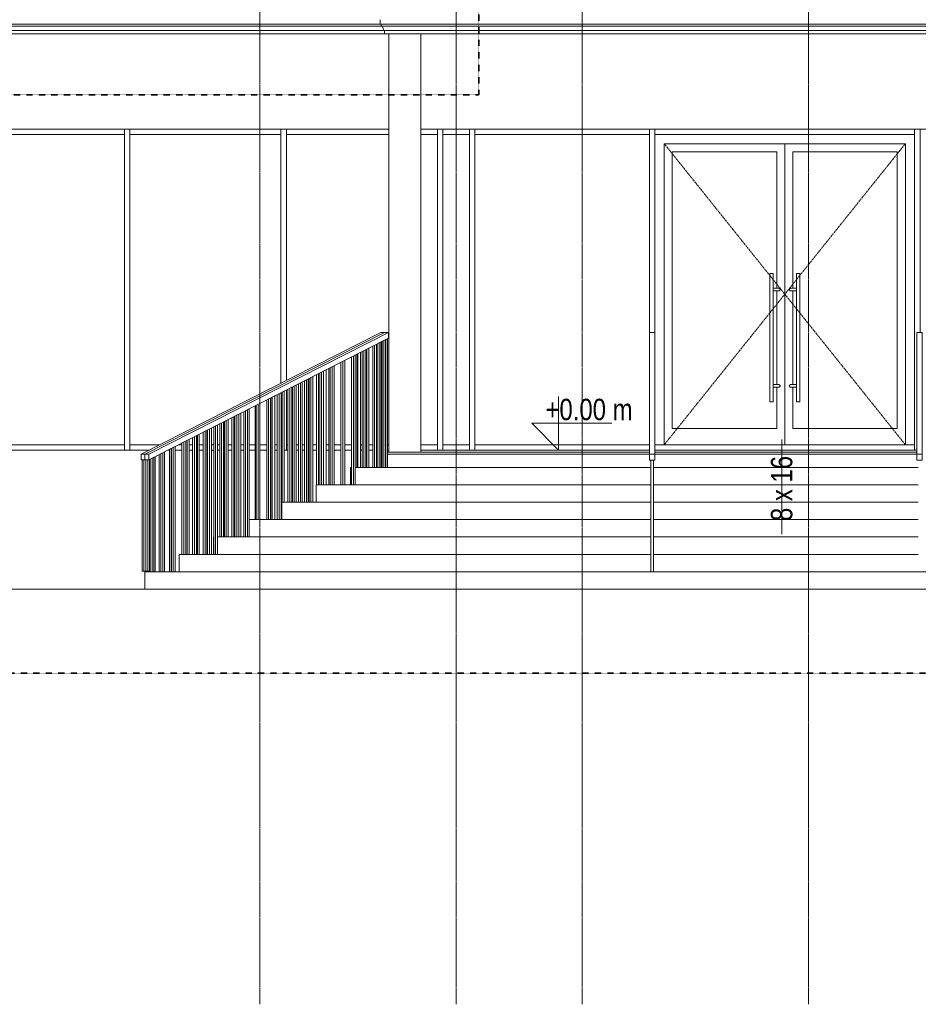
# Model space of a CAD drawing. Header units: millimetres. Extents: x -784 to 360321, y -10607 to 16514.
# Tile 20 of 95: x 112446 to 120843, y -5180 to 4022. Entities that reach past the tile are written whole.
import ezdxf

# ---------------------------------------------------------------- set-up
doc = ezdxf.new("R2010")
doc.units = ezdxf.units.MM
for name, pattern in [('__FK_przerywana', [3.2004, 1.6002, -1.6002]), ('Kreska', [6.35, 3.175, -3.175]), ('Linia siatki', [22.225, 12.7, -3.175, 3.175, -3.175])]:
    doc.linetypes.add(name, pattern=pattern)
for name, color, linetype, lineweight in [('A-DETL-THIN', 7, 'Continuous', 5), ('A-GENM', 7, 'Continuous', 5), ('A-GLAZ-CWMG', 7, 'Continuous', 5), ('C-TOPO', 7, 'Continuous', 5), ('G-ANNO-DIMS', 7, 'Continuous', 5), ('S-COLS-SYMB', 7, 'Continuous', 18), ('S-GRID', 7, 'Continuous', 5), ('S-STRS-IDEN', 7, 'Continuous', 5)]:
    doc.layers.add(name, color=color, linetype=linetype, lineweight=lineweight)
for name, color, linetype, lineweight, true_color in [('A-DOOR', 7, 'Continuous', 18, 0x7f7f7f), ('A-DOOR-HDLN', 7, 'Continuous', 18, 0x7f7f7f), ('A-FLOR', 7, 'Continuous', 18, 0x7f7f7f), ('A-FLOR-HRAL', 7, 'Continuous', 18, 0x7f7f7f), ('A-WALL', 7, 'Continuous', 18, 0x7f7f7f), ('S-STRS', 7, 'Continuous', 18, 0x7f7f7f)]:
    doc.layers.add(name, color=color, linetype=linetype, lineweight=lineweight, true_color=true_color)
doc.styles.add('Arial_2', font='arial.ttf', dxfattribs={"width": 0.8, "height": 200})

# ---------------------------------------------------------------- blocks, each defined once
blk = doc.blocks.new('ARC_DOOR_DOUBLE_CURTIN WALL - ARC_DOOR_DOUBLE_CURTIN WALL-1736114-Zachód')
at = {"layer": 'A-DOOR', "color": 7, "lineweight": 5}
for p, q in [((5464.4, 2863), (4338, 2863)), ((4338, 50), (4338, 2863)), ((4338, 2863), (4338, 50)), ((4338, 2863), (6590.8, 2863)), ((6590.8, 2863), (5464.4, 2863)), ((5464.4, 50), (5464.4, 2863)), ((5464.4, 2863), (5464.4, 50)), ((6590.8, 2863), (6590.8, 50)), ((6590.8, 50), (6590.8, 2863)), ((4413, 2788), (4413, 200)), ((4413, 2788), (5389.4, 2788)), ((5389.4, 1512.3), (5389.4, 2788)), ((5539.4, 2788), (5539.4, 1512.3)), ((5539.4, 2788), (6515.8, 2788)), ((6515.8, 200), (6515.8, 2788)), ((5324.4, 1650), (5324.4, 450)), ((5356.4, 1650), (5324.4, 1650)), ((5356.4, 1505.3), (5356.4, 1650)), ((5572.4, 1650), (5572.4, 1505.3)), ((5604.4, 1650), (5572.4, 1650)), ((5604.4, 450), (5604.4, 1650)), ((5404.4, 1512.5), (5351.7, 1512.5)), ((5351.7, 1487.5), (5404.4, 1487.5)), ((5356.4, 605.3), (5356.4, 1494.7)), ((5389.4, 612.3), (5389.4, 1487.7)), ((5577.1, 1512.5), (5524.4, 1512.5)), ((5524.4, 1487.5), (5577.1, 1487.5)), ((5539.4, 1487.7), (5539.4, 612.3)), ((5572.4, 1494.7), (5572.4, 605.3)), ((5404.4, 612.5), (5351.7, 612.5)), ((5351.7, 587.5), (5404.4, 587.5)), ((5356.4, 450), (5356.4, 594.7)), ((5389.4, 200), (5389.4, 587.7)), ((5577.1, 612.5), (5524.4, 612.5)), ((5524.4, 587.5), (5577.1, 587.5)), ((5539.4, 587.7), (5539.4, 200)), ((5572.4, 594.7), (5572.4, 450)), ((5324.4, 450), (5356.4, 450)), ((5572.4, 450), (5604.4, 450)), ((4413, 200), (5389.4, 200)), ((5539.4, 200), (6515.8, 200))]:
    blk.add_line(p, q, dxfattribs=at)
at = {"layer": 'A-DOOR', "color": 7, "lineweight": 5, "flags": 128}
for points in [[(5422.1, 1500), (5421.7, 1502.6), (5420.6, 1505.1), (5418.7, 1507.3), (5416.2, 1509.3), (5413.2, 1510.8), (5409.9, 1511.9), (5406.3, 1512.4), (5402.6, 1512.4)], [(5402.6, 1487.6), (5406.3, 1487.6), (5409.9, 1488.1), (5413.2, 1489.2), (5416.2, 1490.7), (5418.7, 1492.7), (5420.6, 1494.9), (5421.7, 1497.4), (5422.1, 1500)], [(5526.3, 1512.4), (5522.6, 1512.4), (5518.9, 1511.9), (5515.6, 1510.8), (5512.6, 1509.3), (5510.1, 1507.3), (5508.3, 1505.1), (5507.1, 1502.6), (5506.7, 1500)], [(5506.7, 1500), (5507.1, 1497.4), (5508.3, 1494.9), (5510.1, 1492.7), (5512.6, 1490.7), (5515.6, 1489.2), (5518.9, 1488.1), (5522.6, 1487.6), (5526.3, 1487.6)], [(5422.1, 600), (5421.7, 602.6), (5420.6, 605.1), (5418.7, 607.3), (5416.2, 609.3), (5413.2, 610.8), (5409.9, 611.9), (5406.3, 612.4), (5402.6, 612.4)], [(5402.6, 587.6), (5406.3, 587.6), (5409.9, 588.1), (5413.2, 589.2), (5416.2, 590.7), (5418.7, 592.7), (5420.6, 594.9), (5421.7, 597.4), (5422.1, 600)], [(5526.3, 612.4), (5522.6, 612.4), (5518.9, 611.9), (5515.6, 610.8), (5512.6, 609.3), (5510.1, 607.3), (5508.3, 605.1), (5507.1, 602.6), (5506.7, 600)], [(5506.7, 600), (5507.1, 597.4), (5508.3, 594.9), (5510.1, 592.7), (5512.6, 590.7), (5515.6, 589.2), (5518.9, 588.1), (5522.6, 587.6), (5526.3, 587.6)]]:
    blk.add_lwpolyline(points, dxfattribs=at)
at = {"layer": 'A-DOOR', "color": 7, "lineweight": 5}
for points in [[(5356.4, 1505.3), (5356.4, 1504.5), (5356.4, 1502.8), (5356.3, 1501), (5356.3, 1500)], [(5356.3, 1500), (5356.3, 1499), (5356.4, 1497.2), (5356.4, 1495.5), (5356.4, 1494.7)], [(5572.5, 1500), (5572.5, 1501), (5572.5, 1502.8), (5572.4, 1504.5), (5572.4, 1505.3)], [(5572.4, 1494.7), (5572.4, 1495.5), (5572.5, 1497.2), (5572.5, 1499), (5572.5, 1500)], [(5356.4, 605.3), (5356.4, 604.5), (5356.4, 602.8), (5356.3, 601), (5356.3, 600)], [(5356.3, 600), (5356.3, 599), (5356.4, 597.2), (5356.4, 595.5), (5356.4, 594.7)], [(5572.5, 600), (5572.5, 601), (5572.5, 602.8), (5572.4, 604.5), (5572.4, 605.3)], [(5572.4, 594.7), (5572.4, 595.5), (5572.5, 597.2), (5572.5, 599), (5572.5, 600)]]:
    blk.add_open_spline(points, degree=3, dxfattribs=at)
at = {"layer": 'A-DOOR-HDLN', "color": 7, "linetype": 'Kreska', "lineweight": 5}
for p, q in [((4338, 2863), (5464.4, 1456.5)), ((6590.8, 2863), (5464.4, 1456.5)), ((5464.4, 1456.5), (4338, 50)), ((5464.4, 1456.5), (6590.8, 50))]:
    blk.add_line(p, q, dxfattribs=at)
blk = doc.blocks.new('Prostokątny szpros - 50 x 150mm-1736108-Zachód')
at = {"layer": 'A-GLAZ-CWMG'}
for p, q in [((-6691.1, 3000), (-6691.1, 0)), ((-6641.1, 0), (-6641.1, 3000))]:
    blk.add_line(p, q, dxfattribs=at)
blk = doc.blocks.new('Prostokątny szpros - 50 x 150mm-V86-Zachód')
at = {"layer": 'A-GLAZ-CWMG'}
for p, q in [((756.4, 3000), (756.4, 626.5)), ((806.4, 651.9), (806.4, 3000)), ((806.4, 0), (806.4, 562.6))]:
    blk.add_line(p, q, dxfattribs=at)
blk = doc.blocks.new('Prostokątny szpros - 50 x 150mm-V87-Zachód')
at = {"layer": 'A-GLAZ-CWMG'}
for p, q in [((4201, 3000), (4201, 1100)), ((4251, 0), (4251, 3000))]:
    blk.add_line(p, q, dxfattribs=at)
blk = doc.blocks.new('Prostokątny szpros - 50 x 150mm-V88-Zachód')
at = {"layer": 'A-GLAZ-CWMG'}
for p, q in [((6677.8, 3000), (6677.8, 0)), ((6727.8, 1100), (6727.8, 3000))]:
    blk.add_line(p, q, dxfattribs=at)
blk = doc.blocks.new('Prostokątny szpros - 50 x 150mm-1766945-Zachód')
at = {"layer": 'A-GLAZ-CWMG'}
for p, q in [((-2115.6, 0), (-2115.6, 50)), ((-704.6, 50), (-2115.6, 50)), ((-704.6, 50), (-704.6, 0))]:
    blk.add_line(p, q, dxfattribs=at)
blk = doc.blocks.new('Prostokątny szpros - 50 x 150mm-V94-Zachód')
at = {"layer": 'A-GLAZ-CWMG'}
for p, q in [((-654.6, 0), (-654.6, 50)), ((-378.9, 50), (-654.6, 50)), ((-168.8, 50), (-203, 50)), ((-69.8, 50), (-100.2, 50)), ((29.2, 50), (-6.8, 50)), ((71, 50), (64.5, 50)), ((128.2, 50), (106.4, 50)), ((184.2, 50), (163.5, 50)), ((227.2, 50), (219.8, 50)), ((297.3, 50), (262.5, 50)), ((410.4, 50), (379.8, 50)), ((514.8, 50), (460.5, 50)), ((623.1, 50), (559.5, 50)), ((674.8, 50), (672.1, 50)), ((722.1, 50), (699.8, 50))]:
    blk.add_line(p, q, dxfattribs=at)
blk = doc.blocks.new('Prostokątny szpros - 50 x 150mm-V95-Zachód')
at = {"layer": 'A-GLAZ-CWMG'}
for p, q in [((806.4, 0), (806.4, 50)), ((821.1, 50), (806.4, 50)), ((863, 50), (859.8, 50)), ((920.1, 50), (898.3, 50)), ((976.1, 50), (955.5, 50)), ((1089.3, 50), (1054.5, 50)), ((1154.8, 50), (1153.5, 50)), ((1202.4, 50), (1179.8, 50)), ((1314.8, 50), (1252.5, 50)), ((1415.1, 50), (1351.5, 50)), ((1474.8, 50), (1464, 50)), ((1514.1, 50), (1499.8, 50)), ((1613.1, 50), (1577.2, 50)), ((1764.4, 50), (1751.2, 50)), ((2217.4, 50), (2064.4, 50)), ((2217.4, 50), (2217.4, 0))]:
    blk.add_line(p, q, dxfattribs=at)
blk = doc.blocks.new('Prostokątny szpros - 50 x 150mm-1706415-Zachód')
at = {"layer": 'A-GLAZ-CWMG'}
for p, q in [((4251, 0), (4251, 50)), ((6677.8, 50), (4251, 50)), ((6677.8, 50), (6677.8, 0))]:
    blk.add_line(p, q, dxfattribs=at)
blk = doc.blocks.new('Prostokątny szpros - 50 x 150mm-1769999-Zachód')
at = {"layer": 'A-GLAZ-CWMG'}
for p in [(2567.4, 0), (4199.4, 50)]:
    blk.add_line(p, (2567.4, 50), dxfattribs=at)
blk = doc.blocks.new('Prostokątny szpros - 50 x 150mm-1766947-Zachód')
at = {"layer": 'A-GLAZ-CWMG'}
for p, q in [((-3576.6, 2950), (-3576.6, 3000)), ((-3576.6, 2950), (-2165.6, 2950)), ((-2165.6, 3000), (-2165.6, 2950))]:
    blk.add_line(p, q, dxfattribs=at)
blk = doc.blocks.new('Prostokątny szpros - 50 x 150mm-1770000-Zachód')
at = {"layer": 'A-GLAZ-CWMG'}
for p, q in [((2567.4, 2950), (2567.4, 3000)), ((2567.4, 2950), (4201, 2950)), ((4201, 3000), (4201, 2950))]:
    blk.add_line(p, q, dxfattribs=at)
blk = doc.blocks.new('Prostokątny szpros - 50 x 150mm-1765293-Zachód')
at = {"layer": 'A-GLAZ-CWMG'}
for p, q in [((2267.4, 2950), (2267.4, 3000)), ((2267.4, 2950), (2517.4, 2950)), ((2517.4, 3000), (2517.4, 2950))]:
    blk.add_line(p, q, dxfattribs=at)
blk = doc.blocks.new('Prostokątny szpros - 50 x 150mm-1706416-Zachód')
at = {"layer": 'A-GLAZ-CWMG'}
for p, q in [((4251, 2950), (4251, 3000)), ((4251, 2950), (6677.8, 2950)), ((6677.8, 3000), (6677.8, 2950))]:
    blk.add_line(p, q, dxfattribs=at)
blk = doc.blocks.new('Poręcz - 25mm-1636392-Zachód')
at = {"layer": 'A-FLOR-HRAL', "color": 7, "lineweight": 5}
for p, q in [((1654.9, 993.5), (1654.9, -162.5)), ((1672.6, -162.5), (1672.6, 1002.5)), ((1690.3, -162.5), (1690.3, 1011.5))]:
    blk.add_line(p, q, dxfattribs=at)
blk = doc.blocks.new('Poręcz - 25mm-1636390-Zachód')
at = {"layer": 'A-FLOR-HRAL', "color": 7, "lineweight": 5}
for p, q in [((1559.5, -162.5), (1559.5, 945)), ((1577.2, -162.5), (1577.2, 954))]:
    blk.add_line(p, q, dxfattribs=at)
blk = doc.blocks.new('Poręcz - 25mm-1636388-Zachód')
at = {"layer": 'A-FLOR-HRAL', "color": 7, "lineweight": 5}
blk.add_line((1464, -162.5), (1464, 896.6), dxfattribs=at)
blk = doc.blocks.new('Poręcz - 25mm-1636386-Zachód')
at = {"layer": 'A-FLOR-HRAL', "color": 7, "lineweight": 5}
blk.add_line((1315.5, 821.1), (1315.5, -325), dxfattribs=at)
blk = doc.blocks.new('Poręcz - 25mm-1636384-Zachód')
at = {"layer": 'A-FLOR-HRAL', "color": 7, "lineweight": 5}
blk.add_line((1202.4, 763.7), (1202.4, -325), dxfattribs=at)
blk = doc.blocks.new('Poręcz - 25mm-1636382-Zachód')
at = {"layer": 'A-FLOR-HRAL', "color": 7, "lineweight": 5}
for p, q in [((1089.3, 706.2), (1089.3, -325)), ((1106.9, -325), (1106.9, 715.2))]:
    blk.add_line(p, q, dxfattribs=at)
blk = doc.blocks.new('Poręcz - 25mm-1636380-Zachód')
at = {"layer": 'A-FLOR-HRAL', "color": 7, "lineweight": 5}
for p, q in [((976.1, 648.8), (976.1, -487.5)), ((993.8, -487.5), (993.8, 657.8)), ((1011.5, -487.5), (1011.5, 666.7))]:
    blk.add_line(p, q, dxfattribs=at)
blk = doc.blocks.new('Poręcz - 25mm-1636378-Zachód')
at = {"layer": 'A-FLOR-HRAL', "color": 7, "lineweight": 5}
for p, q in [((863, 591.3), (863, -487.5)), ((880.7, -487.5), (880.7, 600.3)), ((898.3, -487.5), (898.3, 609.3))]:
    blk.add_line(p, q, dxfattribs=at)
blk = doc.blocks.new('Poręcz - 25mm-1636376-Zachód')
at = {"layer": 'A-FLOR-HRAL', "color": 7, "lineweight": 5}
for p, q in [((767.5, -487.5), (767.5, 542.9)), ((785.2, -487.5), (785.2, 551.8)), ((757.5, -487.5), (764.4, -487.5))]:
    blk.add_line(p, q, dxfattribs=at)
blk = doc.blocks.new('Poręcz - 25mm-1636374-Zachód')
at = {"layer": 'A-FLOR-HRAL', "color": 7, "lineweight": 5}
blk.add_line((672.1, -650), (672.1, 494.4), dxfattribs=at)
blk = doc.blocks.new('Poręcz - 25mm-1636372-Zachód')
at = {"layer": 'A-FLOR-HRAL', "color": 7, "lineweight": 5}
blk.add_line((523.6, 419), (523.6, -650), dxfattribs=at)
blk = doc.blocks.new('Poręcz - 25mm-1636370-Zachód')
at = {"layer": 'A-FLOR-HRAL', "color": 7, "lineweight": 5}
blk.add_line((410.4, 361.5), (410.4, -812.5), dxfattribs=at)
blk = doc.blocks.new('Poręcz - 25mm-1636368-Zachód')
at = {"layer": 'A-FLOR-HRAL', "color": 7, "lineweight": 5}
for p, q in [((297.3, 304.1), (297.3, -812.5)), ((315, -812.5), (315, 313))]:
    blk.add_line(p, q, dxfattribs=at)
blk = doc.blocks.new('Poręcz - 25mm-1636366-Zachód')
at = {"layer": 'A-FLOR-HRAL', "color": 7, "lineweight": 5}
for p, q in [((184.2, 246.6), (184.2, -812.5)), ((201.8, -812.5), (201.8, 255.6)), ((219.5, -812.5), (219.5, 264.6))]:
    blk.add_line(p, q, dxfattribs=at)
blk = doc.blocks.new('Poręcz - 25mm-1636364-Zachód')
at = {"layer": 'A-FLOR-HRAL', "color": 7, "lineweight": 5}
for p, q in [((71, 189.2), (71, -975)), ((88.7, -975), (88.7, 198.1)), ((106.4, -975), (106.4, 207.1))]:
    blk.add_line(p, q, dxfattribs=at)
blk = doc.blocks.new('Poręcz - 25mm-1636362-Zachód')
at = {"layer": 'A-FLOR-HRAL', "color": 7, "lineweight": 5}
for p, q in [((-24.4, -975), (-24.4, 140.7)), ((-6.8, -975), (-6.8, 149.7))]:
    blk.add_line(p, q, dxfattribs=at)
blk = doc.blocks.new('Poręcz - 25mm-1636360-Zachód')
at = {"layer": 'A-FLOR-HRAL', "color": 7, "lineweight": 5}
blk.add_line((-119.9, -975), (-119.9, 92.2), dxfattribs=at)
blk = doc.blocks.new('Poręcz - 25mm-1636358-Zachód')
at = {"layer": 'A-FLOR-HRAL', "color": 7, "lineweight": 5}
blk.add_line((-268.4, 16.8), (-268.4, -1137.5), dxfattribs=at)
blk = doc.blocks.new('Poręcz - 25mm-1636356-Zachód')
at = {"layer": 'A-FLOR-HRAL', "color": 7, "lineweight": 5}
blk.add_line((-381.5, -40.6), (-381.5, -1137.5), dxfattribs=at)
blk = doc.blocks.new('Poręcz - 25mm-1636354-Zachód')
at = {"layer": 'A-FLOR-HRAL', "color": 7, "lineweight": 5}
for p, q in [((-494.7, -1133), (-494.7, -1137.5)), ((-477, -1137.5), (-477, -1133))]:
    blk.add_line(p, q, dxfattribs=at)
blk = doc.blocks.new('Poręcz - 25mm-1636352-Zachód')
at = {"layer": 'A-FLOR-HRAL', "color": 7, "lineweight": 5}
blk.add_line((1697.6, -162.5), (1697.6, 1015.2), dxfattribs=at)
blk = doc.blocks.new('Poręcz - 25mm-1636350-Zachód')
at = {"layer": 'A-FLOR-HRAL', "color": 7, "lineweight": 5}
for p, q in [((-542.4, -90.6), (-542.4, -1133)), ((-524.7, -90.6), (-542.4, -90.6)), ((-524.7, -1133), (-524.7, -90.6)), ((-507, -1133), (-507, -90.6)), ((-542.4, -1133), (-524.7, -1133)), ((-524.7, -1133), (-507, -1133))]:
    blk.add_line(p, q, dxfattribs=at)
blk = doc.blocks.new('Poręcz - Poręcz-1636318-Zachód')
for name in ['Poręcz - 25mm-1636352-Zachód', 'Poręcz - 25mm-1636390-Zachód', 'Poręcz - 25mm-1636392-Zachód', 'Poręcz - 25mm-1636388-Zachód', 'Poręcz - 25mm-1636384-Zachód', 'Poręcz - 25mm-1636386-Zachód', 'Poręcz - 25mm-1636380-Zachód', 'Poręcz - 25mm-1636382-Zachód', 'Poręcz - 25mm-1636378-Zachód', 'Poręcz - 25mm-1636374-Zachód', 'Poręcz - 25mm-1636376-Zachód', 'Poręcz - 25mm-1636372-Zachód', 'Poręcz - 25mm-1636368-Zachód', 'Poręcz - 25mm-1636370-Zachód', 'Poręcz - 25mm-1636364-Zachód', 'Poręcz - 25mm-1636366-Zachód', 'Poręcz - 25mm-1636360-Zachód', 'Poręcz - 25mm-1636362-Zachód', 'Poręcz - 25mm-1636358-Zachód', 'Poręcz - 25mm-1636350-Zachód', 'Poręcz - 25mm-1636356-Zachód', 'Poręcz - 25mm-1636354-Zachód']:
    blk.add_blockref(name, (0, 0))
blk = doc.blocks.new('Poręcz - 25mm-1636640-Zachód')
at = {"layer": 'A-FLOR-HRAL', "color": 7, "lineweight": 5}
for p, q in [((1474.8, 902), (1474.8, -162.5)), ((1499.8, -162.5), (1499.8, 914.7))]:
    blk.add_line(p, q, dxfattribs=at)
blk = doc.blocks.new('Poręcz - 25mm-1636642-Zachód')
at = {"layer": 'A-FLOR-HRAL', "color": 7, "lineweight": 5}
blk.add_line((1314.8, 820.8), (1314.8, -325), dxfattribs=at)
blk = doc.blocks.new('Poręcz - 25mm-V104-Zachód')
at = {"layer": 'A-FLOR-HRAL', "color": 7, "lineweight": 5}
blk.add_line((859.8, -487.5), (859.8, 589.7), dxfattribs=at)
blk = doc.blocks.new('Poręcz - 25mm-V105-Zachód')
at = {"layer": 'A-FLOR-HRAL', "color": 7, "lineweight": 5}
for p, q in [((674.8, 495.8), (674.8, -650)), ((699.8, -650), (699.8, 508.5))]:
    blk.add_line(p, q, dxfattribs=at)
blk = doc.blocks.new('Poręcz - 25mm-V106-Zachód')
at = {"layer": 'A-FLOR-HRAL', "color": 7, "lineweight": 5}
blk.add_line((514.8, 414.5), (514.8, -650), dxfattribs=at)
blk = doc.blocks.new('Poręcz - 25mm-V107-Zachód')
at = {"layer": 'A-FLOR-HRAL', "color": 7, "lineweight": 5}
blk.add_line((379.8, -812.5), (379.8, 346), dxfattribs=at)
blk = doc.blocks.new('Poręcz - 25mm-1636636-Zachód')
at = {"layer": 'A-FLOR-HRAL', "color": 7, "lineweight": 5}
blk.add_line((-512.7, -1133), (-512.7, -1137.5), dxfattribs=at)
blk = doc.blocks.new('Poręcz - Poręcz-1636322-Zachód')
for name, p in [('Poręcz - 25mm-1636640-Zachód', (0, 0)), ('Poręcz - 25mm-1636640-Zachód', (-320, -162.5)), ('Poręcz - 25mm-1636642-Zachód', (0, 0)), ('Poręcz - 25mm-V104-Zachód', (0, 0)), ('Poręcz - 25mm-V105-Zachód', (0, 0)), ('Poręcz - 25mm-V106-Zachód', (0, 0)), ('Poręcz - 25mm-V107-Zachód', (0, 0)), ('Poręcz - 25mm-V104-Zachód', (-640, -325)), ('Poręcz - 25mm-V104-Zachód', (-960, -487.5)), ('Poręcz - 25mm-1636642-Zachód', (-1600, -812.5)), ('Poręcz - 25mm-V104-Zachód', (-1280, -650)), ('Poręcz - 25mm-1636636-Zachód', (0, 0))]:
    blk.add_blockref(name, p)
blk = doc.blocks.new('Typ poręczy górnej - Górna poręcz_wewnętrzny_-1636328-Zachód')
at = {"layer": 'A-FLOR-HRAL', "color": 7, "lineweight": 5}
for p, q in [((-551.2, -37.5), (1688.8, 1100)), ((1724.1, 1100), (-515.9, -37.5)), ((1688.8, 1100), (1724.1, 1100)), ((-551.2, -37.5), (-551.2, -90.6)), ((-515.9, -37.5), (-551.2, -37.5)), ((-551.2, -90.6), (-515.9, -90.6)), ((-515.9, -90.6), (-515.9, -37.5))]:
    blk.add_line(p, q, dxfattribs=at)
blk = doc.blocks.new('Poręcz - 25mm-1637449-Zachód')
at = {"layer": 'A-FLOR-HRAL', "color": 7, "lineweight": 5}
for p, q in [((1712.1, -162.5), (1712.1, 1022.5)), ((1729.8, 1031.5), (1729.8, -162.5)), ((1747.4, -162.5), (1747.4, 1040.5))]:
    blk.add_line(p, q, dxfattribs=at)
blk = doc.blocks.new('Poręcz - 25mm-1637275-Zachód')
at = {"layer": 'A-FLOR-HRAL', "color": 7, "lineweight": 5}
for p, q in [((1613.1, -162.5), (1613.1, 972.2)), ((1630.8, 981.2), (1630.8, -162.5)), ((1648.4, -162.5), (1648.4, 990.2))]:
    blk.add_line(p, q, dxfattribs=at)
blk = doc.blocks.new('Poręcz - 25mm-1637273-Zachód')
at = {"layer": 'A-FLOR-HRAL', "color": 7, "lineweight": 5}
for p, q in [((1514.1, -162.5), (1514.1, 922)), ((1531.8, 931), (1531.8, -162.5)), ((1549.4, -162.5), (1549.4, 939.9))]:
    blk.add_line(p, q, dxfattribs=at)
blk = doc.blocks.new('Poręcz - 25mm-1637447-Zachód')
at = {"layer": 'A-FLOR-HRAL', "color": 7, "lineweight": 5}
for p, q in [((1415.1, -325), (1415.1, 871.7)), ((1432.8, 880.7), (1432.8, -325)), ((1450.4, -325), (1450.4, 889.7))]:
    blk.add_line(p, q, dxfattribs=at)
blk = doc.blocks.new('Poręcz - 25mm-1637269-Zachód')
at = {"layer": 'A-FLOR-HRAL', "color": 7, "lineweight": 5}
for p, q in [((1333.8, 830.4), (1333.8, -325)), ((1351.5, -325), (1351.5, 839.4)), ((1316.1, -325), (1316.1, 821.4))]:
    blk.add_line(p, q, dxfattribs=at)
blk = doc.blocks.new('Poręcz - 25mm-1637267-Zachód')
at = {"layer": 'A-FLOR-HRAL', "color": 7, "lineweight": 5}
for p, q in [((1217.1, -325), (1217.1, 771.2)), ((1234.8, 780.1), (1234.8, -325)), ((1252.5, -325), (1252.5, 789.1))]:
    blk.add_line(p, q, dxfattribs=at)
blk = doc.blocks.new('Poręcz - 25mm-1637265-Zachód')
at = {"layer": 'A-FLOR-HRAL', "color": 7, "lineweight": 5}
for p, q in [((1153.5, -325), (1153.5, 738.8)), ((1118.1, -325), (1118.1, 720.9)), ((1135.8, 729.9), (1135.8, -325)), ((1135.8, -325), (1133.6, -325)), ((1138, -325), (1135.8, -325))]:
    blk.add_line(p, q, dxfattribs=at)
blk = doc.blocks.new('Poręcz - 25mm-1637263-Zachód')
at = {"layer": 'A-FLOR-HRAL', "color": 7, "lineweight": 5}
for p, q in [((1019.1, -487.5), (1019.1, 670.6)), ((1036.8, 679.6), (1036.8, -487.5)), ((1054.5, -487.5), (1054.5, 688.6))]:
    blk.add_line(p, q, dxfattribs=at)
blk = doc.blocks.new('Poręcz - 25mm-1637261-Zachód')
at = {"layer": 'A-FLOR-HRAL', "color": 7, "lineweight": 5}
for p, q in [((920.1, -487.5), (920.1, 620.3)), ((937.8, 629.3), (937.8, -487.5)), ((955.5, -487.5), (955.5, 638.3))]:
    blk.add_line(p, q, dxfattribs=at)
blk = doc.blocks.new('Poręcz - 25mm-1637259-Zachód')
at = {"layer": 'A-FLOR-HRAL', "color": 7, "lineweight": 5}
for p, q in [((821.1, -487.5), (821.1, 570.1)), ((838.8, 579.1), (838.8, -487.5)), ((856.5, -487.5), (856.5, 588))]:
    blk.add_line(p, q, dxfattribs=at)
blk = doc.blocks.new('Poręcz - 25mm-1637257-Zachód')
at = {"layer": 'A-FLOR-HRAL', "color": 7, "lineweight": 5}
for p, q in [((722.1, -650), (722.1, 519.8)), ((739.8, 528.8), (739.8, -650)), ((757.5, -650), (757.5, 537.1))]:
    blk.add_line(p, q, dxfattribs=at)
blk = doc.blocks.new('Poręcz - 25mm-1637255-Zachód')
at = {"layer": 'A-FLOR-HRAL', "color": 7, "lineweight": 5}
for p, q in [((623.1, -650), (623.1, 468.4)), ((640.8, 478.5), (640.8, -650)), ((658.5, -650), (658.5, 487.5))]:
    blk.add_line(p, q, dxfattribs=at)
blk = doc.blocks.new('Poręcz - 25mm-1637253-Zachód')
at = {"layer": 'A-FLOR-HRAL', "color": 7, "lineweight": 5}
for p, q in [((524.1, -650), (524.1, 419.3)), ((541.8, 428.2), (541.8, -650)), ((559.5, -650), (559.5, 437.2))]:
    blk.add_line(p, q, dxfattribs=at)
blk = doc.blocks.new('Poręcz - 25mm-1637251-Zachód')
at = {"layer": 'A-FLOR-HRAL', "color": 7, "lineweight": 5}
for p, q in [((425.1, -812.5), (425.1, 369)), ((442.8, 378), (442.8, -812.5)), ((460.5, -812.5), (460.5, 386.9))]:
    blk.add_line(p, q, dxfattribs=at)
blk = doc.blocks.new('Poręcz - 25mm-1637249-Zachód')
at = {"layer": 'A-FLOR-HRAL', "color": 7, "lineweight": 5}
for p, q in [((326.1, -812.5), (326.1, 318.7)), ((343.8, 327.7), (343.8, -812.5)), ((361.5, -812.5), (361.5, 336.7))]:
    blk.add_line(p, q, dxfattribs=at)
blk = doc.blocks.new('Poręcz - 25mm-1637247-Zachód')
at = {"layer": 'A-FLOR-HRAL', "color": 7, "lineweight": 5}
for p, q in [((244.8, 277.4), (244.8, -812.5)), ((262.5, -812.5), (262.5, 286.4)), ((227.2, -812.5), (227.2, 268.5))]:
    blk.add_line(p, q, dxfattribs=at)
blk = doc.blocks.new('Poręcz - 25mm-1637445-Zachód')
at = {"layer": 'A-FLOR-HRAL', "color": 7, "lineweight": 5}
for p, q in [((128.2, -975), (128.2, 218.2)), ((145.8, 227.2), (145.8, -975)), ((163.5, -975), (163.5, 236.1))]:
    blk.add_line(p, q, dxfattribs=at)
blk = doc.blocks.new('Poręcz - 25mm-1637243-Zachód')
at = {"layer": 'A-FLOR-HRAL', "color": 7, "lineweight": 5}
for p, q in [((64.5, -975), (64.5, 185.9)), ((29.2, -975), (29.2, 167.9)), ((46.8, 176.9), (46.8, -975))]:
    blk.add_line(p, q, dxfattribs=at)
blk = doc.blocks.new('Poręcz - 25mm-1637241-Zachód')
at = {"layer": 'A-FLOR-HRAL', "color": 7, "lineweight": 5}
for p, q in [((-69.8, -975), (-69.8, 117.6)), ((-52.2, 126.6), (-52.2, -975)), ((-34.5, -975), (-34.5, 135.6))]:
    blk.add_line(p, q, dxfattribs=at)
blk = doc.blocks.new('Poręcz - 25mm-1637239-Zachód')
at = {"layer": 'A-FLOR-HRAL', "color": 7, "lineweight": 5}
for p, q in [((-168.8, -975), (-168.8, 67.4)), ((-151.1, 76.3), (-151.1, -975)), ((-133.5, -975), (-133.5, 85.3)), ((-151.1, -975), (-160.3, -975)), ((-142, -975), (-151.1, -975))]:
    blk.add_line(p, q, dxfattribs=at)
blk = doc.blocks.new('Poręcz - 25mm-1637237-Zachód')
at = {"layer": 'A-FLOR-HRAL', "color": 7, "lineweight": 5}
for p, q in [((-267.8, -1137.5), (-267.8, 17.1)), ((-250.1, 26.1), (-250.1, -1137.5)), ((-232.5, -1137.5), (-232.5, 35.1))]:
    blk.add_line(p, q, dxfattribs=at)
blk = doc.blocks.new('Poręcz - 25mm-1637235-Zachód')
at = {"layer": 'A-FLOR-HRAL', "color": 7, "lineweight": 5}
for p, q in [((-366.8, -1137.5), (-366.8, -33.2)), ((-349.1, -24.2), (-349.1, -1137.5)), ((-331.5, -1137.5), (-331.5, -15.2))]:
    blk.add_line(p, q, dxfattribs=at)
blk = doc.blocks.new('Poręcz - 25mm-1637233-Zachód')
at = {"layer": 'A-FLOR-HRAL', "color": 7, "lineweight": 5}
for p, q in [((-465.8, -1137.5), (-465.8, -83.4)), ((-448.1, -74.5), (-448.1, -1137.5)), ((-430.5, -1137.5), (-430.5, -65.5))]:
    blk.add_line(p, q, dxfattribs=at)
blk = doc.blocks.new('Poręcz - 25mm-V108-Zachód')
at = {"layer": 'A-FLOR-HRAL', "color": 7, "lineweight": 5}
for p, q in [((1733.5, 1033.4), (1733.5, -162.5)), ((1751.2, -162.5), (1751.2, 1042.4))]:
    blk.add_line(p, q, dxfattribs=at)
blk = doc.blocks.new('Poręcz - 25mm-V109-Zachód')
at = {"layer": 'A-FLOR-HRAL', "color": 7, "lineweight": 5}
for p, q in [((-506.5, -90.6), (-488.8, -90.6)), ((-506.5, -1133), (-506.5, -90.6)), ((-488.8, -90.6), (-488.8, -1133)), ((-471.1, -1133), (-471.1, -86.1)), ((-488.8, -1133), (-506.5, -1133)), ((-471.1, -1133), (-488.8, -1133))]:
    blk.add_line(p, q, dxfattribs=at)
blk = doc.blocks.new('Poręcz - Poręcz-1637202-Zachód')
for name in ['Poręcz - 25mm-1637449-Zachód', 'Poręcz - 25mm-V108-Zachód', 'Poręcz - 25mm-1637273-Zachód', 'Poręcz - 25mm-1637275-Zachód', 'Poręcz - 25mm-1637269-Zachód', 'Poręcz - 25mm-1637447-Zachód', 'Poręcz - 25mm-1637265-Zachód', 'Poręcz - 25mm-1637267-Zachód', 'Poręcz - 25mm-1637263-Zachód', 'Poręcz - 25mm-1637259-Zachód', 'Poręcz - 25mm-1637261-Zachód', 'Poręcz - 25mm-1637255-Zachód', 'Poręcz - 25mm-1637257-Zachód', 'Poręcz - 25mm-1637251-Zachód', 'Poręcz - 25mm-1637253-Zachód', 'Poręcz - 25mm-1637247-Zachód', 'Poręcz - 25mm-1637249-Zachód', 'Poręcz - 25mm-1637243-Zachód', 'Poręcz - 25mm-1637445-Zachód', 'Poręcz - 25mm-1637241-Zachód', 'Poręcz - 25mm-1637237-Zachód', 'Poręcz - 25mm-1637239-Zachód', 'Poręcz - 25mm-V109-Zachód', 'Poręcz - 25mm-1637233-Zachód', 'Poręcz - 25mm-1637235-Zachód']:
    blk.add_blockref(name, (0, 0))
blk = doc.blocks.new('Typ poręczy górnej - Górna poręcz_wewnętrzny_-1637219-Zachód')
at = {"layer": 'A-FLOR-HRAL', "color": 7, "lineweight": 5}
for p, q in [((-515.3, -37.5), (1724.7, 1100)), ((1760, 1100), (-480, -37.5)), ((1760, 1046.9), (-480, -90.6)), ((1724.7, 1100), (1760, 1100)), ((1760, 1100), (1760, 1046.9)), ((-515.3, -37.5), (-515.3, -90.6)), ((-480, -37.5), (-515.3, -37.5)), ((-515.3, -90.6), (-480, -90.6)), ((-480, -90.6), (-480, -37.5))]:
    blk.add_line(p, q, dxfattribs=at)
blk = doc.blocks.new('Typ poręczy górnej - Górna poręcz_wewnętrzny_-1637704-Zachód')
at = {"layer": 'A-FLOR-HRAL', "color": 7, "lineweight": 5}
for p, q in [((6699.4, 1100), (6749.4, 1100)), ((6699.4, -37.5), (6699.4, 1100)), ((6749.4, 1100), (6749.4, -37.5)), ((6699.4, -37.5), (6699.4, -93.6)), ((6749.4, -37.5), (6699.4, -37.5)), ((6749.4, -93.6), (6749.4, -37.5)), ((6699.4, -93.6), (6749.4, -93.6))]:
    blk.add_line(p, q, dxfattribs=at)
blk = doc.blocks.new('Poręcz - 25mm-1637739-Zachód')
at = {"layer": 'A-FLOR-HRAL', "color": 7, "lineweight": 5}
for p, q in [((6711.9, -1137.5), (6711.9, -93.6)), ((6736.9, -93.6), (6711.9, -93.6)), ((6736.9, -1137.5), (6736.9, -93.6)), ((6711.9, -1137.5), (6736.9, -1137.5))]:
    blk.add_line(p, q, dxfattribs=at)
blk = doc.blocks.new('Poręcz - Poręcz-1637718-Zachód')
at = {"extrusion": (0, 0, -1), "zscale": -1}
blk.add_blockref('Poręcz - 25mm-1637739-Zachód', (-10948.8, 0), dxfattribs=at)
blk = doc.blocks.new('Typ poręczy górnej - Górna poręcz_wewnętrzny_-1637723-Zachód')
at = {"layer": 'A-FLOR-HRAL', "color": 7, "lineweight": 5}
for p, q in [((4199.4, 1100), (4249.4, 1100)), ((4199.4, -37.5), (4199.4, 1100)), ((4249.4, 1100), (4249.4, -37.5)), ((4199.4, -37.5), (4199.4, -93.6)), ((4249.4, -37.5), (4199.4, -37.5)), ((4249.4, -93.6), (4249.4, -37.5)), ((4199.4, -93.6), (4249.4, -93.6))]:
    blk.add_line(p, q, dxfattribs=at)
blk = doc.blocks.new('Modele ogólne 1 - Modele ogólne 1-1641072-Zachód')
at = {"layer": 'A-GENM'}
for p, q in [((1682.4, 3980), (-10205.6, 3980)), ((1692.4, 3960), (-10195.6, 3960)), ((9266.4, 3980), (1682.4, 3980)), ((1692.4, 3960), (1692.4, 3980)), ((9256.4, 3960), (1692.4, 3960)), ((1712.4, 3920), (-10175.6, 3920)), ((1722.4, 3890), (-10165.6, 3890)), ((9236.4, 3920), (1712.4, 3920)), ((1722.4, 3890), (1722.4, 3920)), ((9226.4, 3890), (1722.4, 3890))]:
    blk.add_line(p, q, dxfattribs=at)
for points in [[(1682.4, 3980), (1682.9, 3987), (1683.3, 4001), (1682.8, 4015.1), (1682.3, 4022.1)], [(1712.4, 3920), (1713, 3924.7), (1713, 3934.1), (1709.6, 3947.8), (1705.1, 3956.2), (1702.4, 3960)]]:
    blk.add_open_spline(points, degree=3, dxfattribs=at)
blk = doc.blocks.new('Prostokątny szpros - 50 x 150mm-1766809-Zachód')
at = {"layer": 'A-GLAZ-CWMG'}
for p, q in [((-3876.6, 0), (-3876.6, 50)), ((-3626.6, 50), (-3876.6, 50)), ((-3626.6, 50), (-3626.6, 0))]:
    blk.add_line(p, q, dxfattribs=at)
blk = doc.blocks.new('Prostokątny szpros - 50 x 150mm-V110-Zachód')
at = {"layer": 'A-GLAZ-CWMG'}
for p, q in [((806.4, 2950), (806.4, 3000)), ((806.4, 2950), (1764.4, 2950)), ((2064.4, 2950), (2217.4, 2950)), ((2217.4, 3000), (2217.4, 2950))]:
    blk.add_line(p, q, dxfattribs=at)
blk = doc.blocks.new('Rzędne punktów - Znacznik rzędnej-348474-Zachód')
at = {"layer": 'G-ANNO-DIMS'}
for p, q in [((4481, 13687.9), (4481, 14187.9)), ((4731, 13937.9), (3981, 13937.9)), ((4731, 13937.9), (4481, 13687.9))]:
    blk.add_line(p, q, dxfattribs=at)
blk = doc.blocks.new('OBS oznaczenie biegu schodów ___FK_4_0 - OBS_Oznaczenie biegu schodów-885247-Zachód')
at = {"layer": 'S-STRS-IDEN'}
blk.add_line((5438.2, -787.1), (5438.2, 100.1), dxfattribs=at)

msp = doc.modelspace()

# ---------------------------------------------------------------- linework, layer by layer
at = {"layer": 'A-DETL-THIN', "color": 5, "linetype": '__FK_przerywana', "lineweight": 35, "true_color": 0x0000ff}
for p, q in [((116735.7, 12714.9), (116735.7, 3320)), ((116735.7, 3320), (106932.7, 3320))]:
    msp.add_line(p, q, dxfattribs=at)
at = {"layer": 'A-DETL-THIN', "color": 4, "linetype": '__FK_przerywana', "lineweight": 35, "true_color": 0x00ffff}
msp.add_line((135696.3, -2085.9), (100596.3, -2085.9), dxfattribs=at)
at = {"layer": 'A-FLOR', "color": 7, "lineweight": 5}
for p, q in [((115882.5, -20), (118330.7, -20)), ((118380.7, -20), (120830.7, -20))]:
    msp.add_line(p, q, dxfattribs=at)
at = {"layer": 'A-WALL', "color": 7, "lineweight": 5}
for p, q in [((104700.7, 3000), (115895.7, 3000)), ((116195.7, 3000), (123015.7, 3000)), ((113653.9, 0), (103975.7, 0)), ((113846.2, 0), (113829.8, 0)), ((113962.5, 0), (113898.9, 0)), ((114061.5, 0), (114031.2, 0)), ((114160.5, 0), (114124.6, 0)), ((114202.4, 0), (114195.9, 0)), ((114259.5, 0), (114237.7, 0)), ((114315.5, 0), (114294.8, 0)), ((114358.5, 0), (114351.2, 0)), ((114428.6, 0), (114393.8, 0)), ((114541.8, 0), (114511.2, 0)), ((114646.2, 0), (114591.8, 0)), ((114754.5, 0), (114690.8, 0)), ((114806.2, 0), (114803.4, 0)), ((114853.5, 0), (114831.2, 0)), ((114952.5, 0), (114916.5, 0)), ((114994.3, 0), (114991.2, 0)), ((115051.5, 0), (115029.7, 0)), ((115107.5, 0), (115086.8, 0)), ((115220.6, 0), (115185.8, 0)), ((115286.2, 0), (115284.8, 0)), ((115333.7, 0), (115311.2, 0)), ((115446.2, 0), (115383.8, 0)), ((115546.4, 0), (115482.8, 0)), ((115606.2, 0), (115595.4, 0)), ((115645.4, 0), (115631.2, 0)), ((115744.4, 0), (115708.5, 0)), ((115895.7, 0), (115882.5, 0)), ((118330.7, 0), (116195.7, 0)), ((120830.7, 0), (118380.7, 0))]:
    msp.add_line(p, q, dxfattribs=at)
at = {"layer": 'C-TOPO'}
msp.add_line((135849.6, -1300), (100175.7, -1300), dxfattribs=at)
at = {"layer": 'G-ANNO-DIMS', "color": 1, "true_color": 0xff0000}
msp.add_line((117945.7, 0), (117480.3, 0), dxfattribs=at)
at = {"layer": 'S-COLS-SYMB'}
for p, q in [((115895.7, -20), (115895.7, 3890)), ((116195.7, 3890), (116195.7, -20))]:
    msp.add_line(p, q, dxfattribs=at)
at = {"layer": 'S-GRID', "linetype": 'Linia siatki'}
for p, q in [((114690.7, -5180), (114690.7, 15914)), ((116523.7, -5180), (116523.7, 15914)), ((117700.7, -5180), (117700.7, 15914)), ((119815.7, -5180), (119815.7, 15914))]:
    msp.add_line(p, q, dxfattribs=at)
at = {"layer": 'S-STRS', "color": 7, "lineweight": 5}
for p, q in [((118330.7, -40), (115882.5, -40)), ((120830.7, -40), (118380.7, -40)), ((115535.7, -162.5), (115535.7, -325)), ((115535.7, -325), (115535.7, -162.5)), ((115546.4, -162.5), (115535.7, -162.5)), ((118343.2, -162.5), (115581.8, -162.5)), ((120843.2, -162.5), (118368.2, -162.5)), ((115215.7, -325), (115215.7, -487.5)), ((115215.7, -487.5), (115215.7, -325)), ((115264.9, -325), (115215.7, -325)), ((118343.2, -325), (115269.3, -325)), ((120843.2, -325), (118368.2, -325)), ((114895.7, -487.5), (114895.7, -650)), ((114895.7, -650), (114895.7, -487.5)), ((118343.2, -487.5), (114895.7, -487.5)), ((120843.2, -487.5), (118368.2, -487.5)), ((118343.2, -650), (114591.8, -650)), ((120843.2, -650), (118368.2, -650)), ((114255.7, -812.5), (114255.7, -975)), ((114255.7, -975), (114255.7, -812.5)), ((114259.5, -812.5), (114255.7, -812.5)), ((118343.2, -812.5), (114294.8, -812.5)), ((120843.2, -812.5), (118368.2, -812.5)), ((113935.7, -975), (113935.7, -1137.5)), ((113935.7, -1137.5), (113935.7, -975)), ((113971, -975), (113935.7, -975)), ((118343.2, -975), (113989.3, -975)), ((120843.2, -975), (118368.2, -975)), ((113615.7, -1137.5), (113615.7, -1300)), ((113615.7, -1300), (113615.7, -1137.5)), ((123355.7, -1137.5), (113615.7, -1137.5))]:
    msp.add_line(p, q, dxfattribs=at)

# ---------------------------------------------------------------- block references
at = {"layer": 'A-DOOR', "color": 7, "lineweight": 5}
msp.add_blockref('ARC_DOOR_DOUBLE_CURTIN WALL - ARC_DOOR_DOUBLE_CURTIN WALL-1736114-Zachód', (114131.3, 0), dxfattribs=at)
at = {"layer": 'A-FLOR-HRAL', "color": 7, "lineweight": 5}
for name in ['Typ poręczy górnej - Górna poręcz_wewnętrzny_-1636328-Zachód', 'Poręcz - Poręcz-1636318-Zachód', 'Typ poręczy górnej - Górna poręcz_wewnętrzny_-1637219-Zachód', 'Poręcz - Poręcz-1637202-Zachód', 'Typ poręczy górnej - Górna poręcz_wewnętrzny_-1637723-Zachód', 'Typ poręczy górnej - Górna poręcz_wewnętrzny_-1637704-Zachód', 'Poręcz - Poręcz-1636322-Zachód', 'Poręcz - Poręcz-1637718-Zachód']:
    msp.add_blockref(name, (114131.3, 0), dxfattribs=at)
at = {"layer": 'A-GENM'}
msp.add_blockref('Modele ogólne 1 - Modele ogólne 1-1641072-Zachód', (114131.3, 0), dxfattribs=at)
at = {"layer": 'A-GLAZ-CWMG'}
for name, p in [('Prostokątny szpros - 50 x 150mm-1766947-Zachód', (115592.3, 0)), ('Prostokątny szpros - 50 x 150mm-1736108-Zachód', (120117.8, 0)), ('Prostokątny szpros - 50 x 150mm-1766947-Zachód', (117053.3, 0)), ('Prostokątny szpros - 50 x 150mm-V86-Zachód', (114131.3, 0)), ('Prostokątny szpros - 50 x 150mm-V110-Zachód', (114131.3, 0)), ('Prostokątny szpros - 50 x 150mm-1736108-Zachód', (123039.8, 0)), ('Prostokątny szpros - 50 x 150mm-1765293-Zachód', (114131.3, 0)), ('Prostokątny szpros - 50 x 150mm-1736108-Zachód', (123339.8, 0)), ('Prostokątny szpros - 50 x 150mm-1770000-Zachód', (114131.3, 0)), ('Prostokątny szpros - 50 x 150mm-V87-Zachód', (114131.3, 0)), ('Prostokątny szpros - 50 x 150mm-1706416-Zachód', (114131.3, 0)), ('Prostokątny szpros - 50 x 150mm-V88-Zachód', (114131.3, 0)), ('Prostokątny szpros - 50 x 150mm-1766945-Zachód', (114131.3, 0)), ('Prostokątny szpros - 50 x 150mm-V94-Zachód', (114131.3, 0)), ('Prostokątny szpros - 50 x 150mm-V95-Zachód', (114131.3, 0)), ('Prostokątny szpros - 50 x 150mm-1766809-Zachód', (120275.3, 0)), ('Prostokątny szpros - 50 x 150mm-1769999-Zachód', (114131.3, 0)), ('Prostokątny szpros - 50 x 150mm-1706415-Zachód', (114131.3, 0))]:
    msp.add_blockref(name, p, dxfattribs=at)
at = {"layer": 'G-ANNO-DIMS', "extrusion": (0, 0, -1)}
msp.add_blockref('Rzędne punktów - Znacznik rzędnej-348474-Zachód', (-121961.2, -13687.9), dxfattribs=at)
at = {"layer": 'S-STRS-IDEN'}
msp.add_blockref('OBS oznaczenie biegu schodów ___FK_4_0 - OBS_Oznaczenie biegu schodów-885247-Zachód', (114131.3, 0), dxfattribs=at)

# ---------------------------------------------------------------- texts
at = {"layer": 'G-ANNO-DIMS', "color": 1, "true_color": 0xff0000, "insert": (117359.3, 479.1), "char_height": 200, "width": 962.269, "attachment_point": 1, "line_spacing_factor": 0.941778, "style": 'Arial_2'}
msp.add_mtext('+0.00 m', dxfattribs=at)
at = {"layer": 'S-STRS-IDEN', "insert": (119465.8, -663.7), "char_height": 200, "width": 756.793, "attachment_point": 1, "rotation": 90, "style": 'Arial_2'}
msp.add_mtext('8 x 16', dxfattribs=at)

doc.saveas('drawing.dxf')
